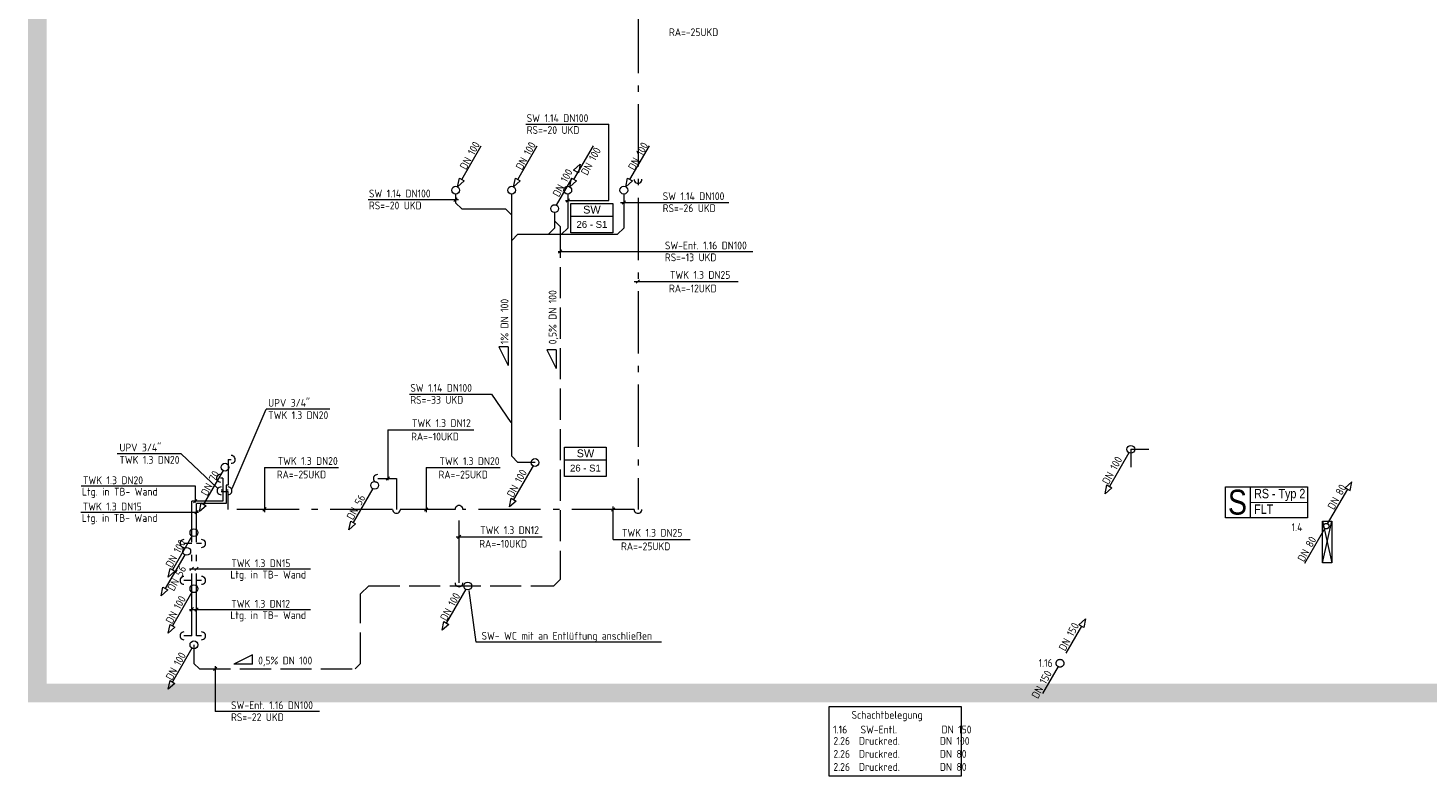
# Model space of a CAD drawing. Header units: metres. Extents: x -5 to 278, y -19 to 180.
# Tile 10 of 59: x -4 to 18, y 61 to 73. Entities that reach past the tile are written whole.
import ezdxf
from ezdxf.enums import TextEntityAlignment as Align

# ---------------------------------------------------------------- set-up
doc = ezdxf.new("R2010")
doc.units = ezdxf.units.M
doc.header["$LTSCALE"] = 0.1
doc.linetypes.add('_PGMM_Ge_Ku', pattern=[6.5, 5, -1.5])
doc.linetypes.add('_PGMM_Ge_Pkt', pattern=[14, 10, -2, 0, -2])
doc.layers.get('0').update_dxf_attribs({"linetype": 'CONTINUOUS', "lineweight": 20})
for name, color, linetype, lineweight in [('A_TWW Bereiter_4', 34, 'CONTINUOUS', 20), ('S_Fallstrangentlüftung', 24, '_PGMM_Ge_Ku', 20), ('S_Fallstrangentlüftung TXT', 24, 'CONTINUOUS', 20), ('S_Feuerlöschleitung trocken', 90, '_PGMM_FLT', 20), ('S_Feuerlöschleitung trocken TXT', 52, 'CONTINUOUS', 20), ('S_Kaltwasser', 90, '_PGMM_Ge_Pkt', 20), ('S_Schmutzwasser', 34, 'CONTINUOUS', 20), ('S_Schmutzwasser TXT', 34, 'CONTINUOUS', 20), ('S_Stempel Schott', 125, 'CONTINUOUS', 20), ('S_TXT Strang SW', 30, 'CONTINUOUS', 20), ('S_TXT_W+K+Z', 125, 'CONTINUOUS', 20)]:
    doc.layers.add(name, color=color, linetype=linetype, lineweight=lineweight)
doc.styles.add('ACS_ISOCT', font='ISOCT')
doc.styles.add('Arial', font='arial.ttf')
doc.styles.add('ARIAL_NARROW', font='ARIALN.TTF')
doc.styles.get("Standard").update_dxf_attribs({"font": 'isocp.shx', "height": 0.001})
doc.styles.add('TGA_E2-02$0$STANDARD', font='isocp3.shx')
doc.linetypes.add('_PGMM_FLT', pattern='A,8,0,["FLT",ACS_ISOCT,S=1,R=0,X=0,Y=-0.5],-3.2', length=11.2)

# ---------------------------------------------------------------- blocks, each defined once
blk = doc.blocks.new('Feuerlöschschrank')
at = {"color": 0, "linetype": 'ByBlock'}
blk.add_lwpolyline([(0.15, 0), (0, 0), (0, 0.67), (0.15, 0.67)], close=True, dxfattribs=at)
for points in [[(0, 0), (0.15, 0.67)], [(0, 0.67), (0.15, 0)]]:
    blk.add_lwpolyline(points, dxfattribs=at)
blk = doc.blocks.new('*U26')
at = {"color": 0, "linetype": 'ByBlock'}
blk.add_wipeout([(0, 0), (0.671, 0), (0.671, -0.473), (0, -0.473)], dxfattribs=at)
blk.add_lwpolyline([(0, 0), (0.671, 0), (0.671, -0.473), (0, -0.473)], close=True, dxfattribs=at)
blk.add_lwpolyline([(0, -0.203), (0.671, -0.203)], dxfattribs=at)
blk.add_lwpolyline([(0, -0.203), (0.671, -0.203)], dxfattribs=at)
at = {"color": 0, "linetype": 'ByBlock', "insert": (0.336, -0.102), "char_height": 0.125, "width": 0.20598, "attachment_point": 5, "style": 'ACS_ISOCT'}
blk.add_mtext('{\\fArial|b0|i0|c0|p34;SW}', dxfattribs=at)
at = {"color": 0, "linetype": 'ByBlock', "style": 'Arial'}
blk.add_attdef('STRANG_NR.', text='', height=0.11, dxfattribs=at).set_placement((0.336, -0.338), align=Align.MIDDLE_CENTER)

msp = doc.modelspace()

# ---------------------------------------------------------------- linework, layer by layer
at = {"layer": 'A_TWW Bereiter_4', "const_width": 0.3}
msp.add_lwpolyline([(94.14, 121.061), (-4.238, 121.061), (-4.238, 62.226), (94.14, 62.226)], close=True, dxfattribs=at)
at = {"layer": 'S_Fallstrangentlüftung'}
for p, q in [((4.097, 70.054), (4.409, 70.595)), ((4.37, 70.618), (4.477, 70.712)), ((4.448, 70.573), (4.37, 70.618)), ((4.477, 70.712), (4.448, 70.573)), ((4.065, 69.938), (4.065, 69.688)), ((3.965, 69.588), (4.065, 69.688)), ((4.065, 69.801), (4.155, 69.711)), ((4.155, 69.711), (4.155, 64.05)), ((4.155, 64.05), (4.052, 63.947)), ((0.95, 63.817), (1.08, 63.947)), ((0.95, 62.7), (0.95, 63.817)), ((1.08, 63.947), (4.052, 63.947)), ((12.48, 63.323), (12.586, 63.418)), ((12.586, 63.418), (12.558, 63.278)), ((12.519, 63.301), (12.206, 62.76)), ((12.558, 63.278), (12.48, 63.323)), ((-1.725, 63), (-1.725, 62.701)), ((-1.637, 62.614), (-1.725, 62.701)), ((0.864, 62.614), (0.95, 62.7)), ((-1.637, 62.614), (0.864, 62.614)), ((12.144, 62.651), (11.831, 62.11))]:
    msp.add_line(p, q, dxfattribs=at)
msp.add_circle((12.175, 62.705), 0.0625, dxfattribs=at)
at = {"layer": 'S_Fallstrangentlüftung', "linetype": 'Continuous'}
msp.add_ellipse((4.065, 70), major_axis=(0, 0.0625), ratio=1, start_param=-1.570796, end_param=4.712389, dxfattribs=at)
at = {"layer": 'S_Fallstrangentlüftung TXT'}
for p, q in [((4.12, 69.311), (7.244, 69.311)), ((4.128, 69.284), (4.182, 69.339)), ((4.09, 67.734), (3.94, 67.734)), ((3.94, 67.734), (4.09, 67.434)), ((4.09, 67.734), (4.09, 67.434)), ((2.804, 63.044), (2.693, 63.87)), ((5.782, 63.044), (2.804, 63.044)), ((-0.783, 62.84), (-1.083, 62.69)), ((-0.783, 62.69), (-0.783, 62.84)), ((-1.413, 62.587), (-1.359, 62.641)), ((-1.386, 62.657), (-1.386, 61.933)), ((-0.783, 62.69), (-1.083, 62.69)), ((0.292, 61.933), (-1.386, 61.933))]:
    msp.add_line(p, q, dxfattribs=at)
at = {"layer": 'S_Feuerlöschleitung trocken', "linetype": 'Continuous', "ltscale": 2}
for p, q in [((16.861, 65.616), (16.754, 65.521)), ((16.832, 65.476), (16.861, 65.616)), ((16.754, 65.521), (16.832, 65.476))]:
    msp.add_line(p, q, dxfattribs=at)
at = {"layer": 'S_Feuerlöschleitung trocken', "linetype": '_PGMM_FLT', "ltscale": 2}
for p, q in [((16.471, 64.942), (16.793, 65.499)), ((16.106, 64.308), (16.427, 64.865))]:
    msp.add_line(p, q, dxfattribs=at)
at = {"layer": 'S_Feuerlöschleitung trocken', "linetype": 'Continuous'}
msp.add_ellipse((16.449, 64.904), major_axis=(0, 0.0445), ratio=1, start_param=-1.570796, end_param=4.712389, dxfattribs=at)
at = {"layer": 'S_Kaltwasser'}
for p, q in [((5.403, 74.675), (5.403, 65.173)), ((-1.177, 65.975), (-1.177, 65.562)), ((-1.177, 65.975), (-1.125, 65.975)), ((-1.262, 65.674), (-1.297, 65.674)), ((-1.262, 65.674), (-1.262, 65.307)), ((1.225, 65.671), (1.526, 65.671)), ((1.526, 65.671), (1.526, 65.173)), ((-1.29, 65.485), (-1.262, 65.485)), ((-1.29, 65.461), (-1.177, 65.461)), ((-1.177, 65.562), (-1.209, 65.562)), ((-1.209, 65.562), (-1.209, 65.267)), ((-1.209, 65.485), (-1.177, 65.485)), ((-1.177, 65.173), (-1.177, 65.461)), ((-1.76, 63.145), (-1.76, 65.307)), ((-1.262, 65.307), (-1.76, 65.307)), ((-1.209, 65.267), (-1.682, 65.267)), ((-1.682, 63.145), (-1.682, 65.267)), ((1.464, 65.173), (-1.177, 65.173)), ((2.468, 65.173), (1.588, 65.174)), ((2.53, 63.994), (2.53, 65.173)), ((5.34, 65.173), (2.593, 65.173)), ((-1.76, 64.627), (-1.885, 64.627)), ((-1.601, 64.627), (-1.682, 64.627)), ((-1.76, 64.034), (-1.885, 64.034)), ((-1.601, 64.034), (-1.682, 64.034)), ((-1.76, 63.145), (-1.885, 63.145)), ((-1.601, 63.145), (-1.682, 63.145))]:
    msp.add_line(p, q, dxfattribs=at)
at = {"layer": 'S_Kaltwasser', "linetype": 'Continuous'}
for centre, major_axis in [((5.403, 70.469), (0, -0.0625)), ((-1.125, 65.975), (0.0625, 0)), ((-1.3, 65.674), (-0.0625, 0)), ((1.219, 65.67), (-0.0625, 0)), ((-1.29, 65.471), (-0.0625, 0)), ((-1.177, 65.471), (0.0625, 0)), ((1.526, 65.173), (0, -0.0625)), ((2.53, 65.173), (0, 0.0625)), ((5.403, 65.173), (0, -0.0625)), ((-1.885, 64.627), (-0.0625, 0)), ((-1.601, 64.627), (0.0625, 0)), ((-1.885, 64.034), (-0.0625, 0)), ((-1.601, 64.034), (0.0625, 0)), ((2.53, 63.994), (0, -0.0625)), ((-1.885, 63.145), (-0.0625, 0)), ((-1.601, 63.145), (0.0625, 0))]:
    msp.add_ellipse(centre, major_axis=major_axis, ratio=1, start_param=4.708766, end_param=7.866194, dxfattribs=at)
at = {"layer": 'S_Schmutzwasser'}
for p, q in [((2.574, 70.466), (2.886, 71.007)), ((3.474, 70.466), (3.786, 71.007)), ((4.374, 70.466), (4.686, 71.007)), ((5.274, 70.466), (5.586, 71.007)), ((2.506, 70.349), (2.535, 70.489)), ((2.613, 70.444), (2.506, 70.349)), ((2.535, 70.489), (2.613, 70.444)), ((3.406, 70.349), (3.435, 70.489)), ((3.513, 70.444), (3.406, 70.349)), ((3.435, 70.489), (3.513, 70.444)), ((4.306, 70.349), (4.335, 70.489)), ((4.413, 70.444), (4.306, 70.349)), ((4.335, 70.489), (4.413, 70.444)), ((5.206, 70.349), (5.235, 70.489)), ((5.313, 70.444), (5.206, 70.349)), ((5.235, 70.489), (5.313, 70.444)), ((2.475, 70.232), (2.475, 70.095)), ((3.375, 66.025), (3.375, 70.232)), ((4.275, 70.232), (4.275, 69.688)), ((5.175, 70.232), (5.175, 69.688)), ((2.475, 70.095), (2.575, 69.995)), ((2.575, 69.995), (3.275, 69.995)), ((3.275, 69.995), (3.375, 69.895)), ((4.175, 69.588), (4.275, 69.688)), ((5.075, 69.588), (5.175, 69.688)), ((3.475, 69.588), (3.375, 69.488)), ((3.475, 69.588), (5.075, 69.588)), ((13.281, 66.083), (12.969, 65.542)), ((13.312, 66.138), (13.312, 65.85)), ((13.312, 66.138), (13.6, 66.138)), ((3.475, 65.925), (3.375, 66.025)), ((3.719, 65.871), (3.406, 65.33)), ((3.75, 65.925), (3.475, 65.925)), ((-1.256, 65.796), (-1.569, 65.255)), ((1.144, 65.506), (0.831, 64.965)), ((12.901, 65.425), (12.93, 65.565)), ((13.008, 65.52), (12.901, 65.425)), ((12.93, 65.565), (13.008, 65.52)), ((-1.636, 65.138), (-1.608, 65.277)), ((-1.53, 65.232), (-1.636, 65.138)), ((-1.608, 65.277), (-1.53, 65.232)), ((3.339, 65.213), (3.367, 65.352)), ((3.445, 65.307), (3.339, 65.213)), ((3.367, 65.352), (3.445, 65.307)), ((0.764, 64.848), (0.792, 64.987)), ((0.87, 64.942), (0.764, 64.848)), ((0.792, 64.987), (0.87, 64.942)), ((-1.756, 64.746), (-2.069, 64.205)), ((-1.871, 64.446), (-2.184, 63.905)), ((-2.136, 64.088), (-2.108, 64.227)), ((-2.03, 64.182), (-2.136, 64.088)), ((-2.108, 64.227), (-2.03, 64.182)), ((-2.251, 63.788), (-2.223, 63.927)), ((-2.145, 63.882), (-2.251, 63.788)), ((-2.223, 63.927), (-2.145, 63.882)), ((-1.756, 63.846), (-2.069, 63.305)), ((2.639, 63.891), (2.326, 63.35)), ((2.259, 63.233), (2.287, 63.372)), ((2.287, 63.372), (2.365, 63.327)), ((-2.136, 63.188), (-2.108, 63.327)), ((-2.03, 63.282), (-2.136, 63.188)), ((-2.108, 63.327), (-2.03, 63.282)), ((2.365, 63.327), (2.259, 63.233)), ((-1.756, 62.946), (-2.069, 62.405)), ((-2.136, 62.288), (-2.108, 62.427)), ((-2.03, 62.382), (-2.136, 62.288)), ((-2.108, 62.427), (-2.03, 62.382))]:
    msp.add_line(p, q, dxfattribs=at)
at = {"layer": 'S_Schmutzwasser', "linetype": 'Continuous'}
for centre in [(2.475, 70.295), (3.375, 70.295), (4.275, 70.295), (5.175, 70.295), (13.312, 66.138), (-1.225, 65.85), (3.75, 65.925), (1.175, 65.56), (-1.725, 64.8), (-1.84, 64.5), (-1.725, 63.9), (2.67, 63.945), (-1.725, 63)]:
    msp.add_ellipse(centre, major_axis=(0, 0.0625), ratio=1, start_param=-1.570796, end_param=4.712389, dxfattribs=at)
at = {"layer": 'S_Schmutzwasser TXT'}
for p, q in [((3.602, 71.354), (4.935, 71.354)), ((4.935, 70.131), (4.935, 71.354)), ((1.07, 70.144), (2.522, 70.144)), ((2.448, 70.116), (2.502, 70.171)), ((4.24, 70.131), (4.935, 70.131)), ((4.248, 70.104), (4.302, 70.158)), ((5.148, 70.073), (5.202, 70.127)), ((5.124, 70.1), (6.86, 70.1)), ((3.319, 67.78), (3.169, 67.78)), ((3.169, 67.78), (3.319, 67.48)), ((3.319, 67.78), (3.319, 67.48)), ((1.734, 67.024), (3.05, 67.024)), ((3.05, 67.024), (3.364, 66.567))]:
    msp.add_line(p, q, dxfattribs=at)
at = {"layer": 'S_Stempel Schott'}
for p, q in [((15.23, 65.536), (15.23, 65.036)), ((15.23, 65.286), (16.15, 65.287))]:
    msp.add_line(p, q, dxfattribs=at)
msp.add_lwpolyline([(14.83, 65.536), (16.15, 65.537), (16.15, 65.037), (14.83, 65.036)], close=True, dxfattribs=at)
at = {"layer": 'S_TXT_W+K+Z'}
for p, q in [((5.343, 68.829), (7.008, 68.829)), ((5.375, 68.803), (5.429, 68.857)), ((-1.109, 65.507), (-0.568, 66.784)), ((0.459, 66.784), (-0.568, 66.784)), ((1.387, 66.452), (2.768, 66.452)), ((1.387, 66.452), (1.387, 65.642)), ((-1.928, 66.066), (-2.956, 66.066)), ((-1.928, 66.066), (-1.349, 65.513)), ((-0.593, 65.844), (0.596, 65.844)), ((-0.593, 65.844), (-0.593, 65.131)), ((2.003, 65.843), (3.192, 65.843)), ((2.003, 65.843), (2.003, 65.129)), ((1.36, 65.644), (1.414, 65.698)), ((-3.535, 65.549), (-1.704, 65.549)), ((-1.704, 65.549), (-1.704, 65.283)), ((-1.731, 65.28), (-1.677, 65.334)), ((-0.62, 65.147), (-0.566, 65.202)), ((1.976, 65.146), (2.03, 65.2)), ((4.978, 65.146), (5.032, 65.2)), ((5.005, 64.692), (5.005, 65.219)), ((-3.539, 65.127), (-1.65, 65.127)), ((-1.709, 65.1), (-1.655, 65.154)), ((2.482, 64.734), (3.863, 64.734)), ((2.503, 64.707), (2.557, 64.761)), ((5.005, 64.692), (6.238, 64.692)), ((-1.796, 64.218), (0.145, 64.218)), ((-1.788, 64.192), (-1.733, 64.246)), ((-1.71, 64.192), (-1.656, 64.246)), ((-1.788, 63.543), (-1.734, 63.597)), ((-1.71, 63.542), (-1.656, 63.596)), ((-1.797, 63.568), (0.144, 63.568))]:
    msp.add_line(p, q, dxfattribs=at)
msp.add_lwpolyline([(8.467, 60.896), (10.595, 60.896), (10.595, 62.004), (8.467, 62.004)], close=True, dxfattribs=at)

# ---------------------------------------------------------------- block references
at = {"layer": 'S_Feuerlöschleitung trocken', "linetype": 'Continuous'}
msp.add_blockref('Feuerlöschschrank', (16.39, 64.316), dxfattribs=at)

# ---------------------------------------------------------------- texts
at = {"layer": 'S_Fallstrangentlüftung TXT'}
msp.add_text('DN 100', height=0.125, rotation=61.3658, dxfattribs=at).set_placement((4.134, 70.175))
for s, p in [('SW-Ent. 1.16 DN100', (5.834, 69.346)), ('RS=-13 UKD', (5.834, 69.155)), ('SW- WC mit an Entlüftung anschließen', (2.891, 63.083))]:
    msp.add_text(s, height=0.125, dxfattribs=at).set_placement(p)
at = {"layer": 'S_Fallstrangentlüftung TXT', "lineweight": 30}
for s, rotation, p in [('0,5%%% DN 100', 90, (4.095, 67.822)), ('DN 150', 61.3658, (12.258, 62.89)), ('DN 150', 61.3658, (11.821, 62.125))]:
    msp.add_text(s, height=0.125, rotation=rotation, dxfattribs=at).set_placement(p)
for s, p in [('0,5%%% DN 100', (-0.694, 62.685)), ('SW-Ent. 1.16 DN100', (-1.129, 61.968)), ('RS=-22 UKD', (-1.129, 61.777))]:
    msp.add_text(s, height=0.125, dxfattribs=at).set_placement(p)
at = {"layer": 'S_Fallstrangentlüftung TXT', "lineweight": 30, "style": 'TGA_E2-02$0$STANDARD'}
msp.add_text('1.16', height=0.125, dxfattribs=at).set_placement((12.059, 62.646), align=Align.RIGHT)
at = {"layer": 'S_Feuerlöschleitung trocken TXT', "lineweight": 30}
for p in [(16.572, 65.157), (16.091, 64.321)]:
    msp.add_text('DN 80', height=0.125, rotation=61.3658, dxfattribs=at).set_placement(p)
at = {"layer": 'S_Feuerlöschleitung trocken TXT', "lineweight": 30, "style": 'TGA_E2-02$0$STANDARD'}
msp.add_text('1.4', height=0.125, dxfattribs=at).set_placement((15.893, 64.825))
at = {"layer": 'S_Schmutzwasser TXT'}
for s, p in [('SW 1.14 DN100', (3.616, 71.389)), ('RS=-20 UKD', (3.616, 71.198)), ('SW 1.14 DN100', (1.084, 70.179)), ('RS=-20 UKD', (1.084, 69.987)), ('SW 1.14 DN100', (5.799, 70.136)), ('RS=-26 UKD', (5.799, 69.944)), ('SW 1.14 DN100', (1.748, 67.06)), ('RS=-33 UKD', (1.748, 66.868))]:
    msp.add_text(s, height=0.125, dxfattribs=at).set_placement(p)
for s, rotation, p in [('DN 100', 61.3658, (2.644, 70.613)), ('DN 100', 61.3658, (3.542, 70.608)), ('DN 100', 61.3658, (4.587, 70.522)), ('DN 100', 61.3658, (5.345, 70.603)), ('1%%% DN 100', 90, (3.323, 67.824)), ('DN 100', 61.3658, (12.954, 65.561)), ('DN 100', 61.3658, (3.399, 65.354)), ('DN 70', 61.3658, (-1.51, 65.379)), ('DN 56', 61.3658, (0.828, 64.993)), ('DN 100', 61.3658, (-2.078, 64.226)), ('DN 56', 61.3658, (-2.047, 63.852)), ('DN 100', 61.3658, (-2.075, 63.325)), ('DN 100', 61.3658, (2.329, 63.373)), ('DN 100', 61.3658, (-2.075, 62.42))]:
    msp.add_text(s, height=0.125, rotation=rotation, dxfattribs=at).set_placement(p)
at = {"layer": 'S_Stempel Schott', "style": 'ARIAL_NARROW'}
for s, height, p in [('S', 0.4, (14.871, 65.09)), ('RS - Typ 2', 0.15, (15.292, 65.352)), ('FLT', 0.15, (15.292, 65.102))]:
    msp.add_text(s, height=height, dxfattribs=at).set_placement(p)
at = {"layer": 'S_TXT_W+K+Z'}
for s, p in [('RA=-25UKD', (5.9, 72.767)), ('RA=-12UKD', (5.9, 68.656)), ('RA=-10UKD', (1.761, 66.279)), ('RA=-25UKD', (-0.395, 65.67)), ('RA=-25UKD', (2.201, 65.669)), ('Ltg. in TB- Wand', (-3.521, 65.395)), ('Ltg. in TB- Wand', (-3.525, 64.973)), ('RA=-10UKD', (2.855, 64.56)), ('RA=-25UKD', (5.13, 64.518)), ('Ltg. in TB- Wand', (-1.14, 64.064)), ('Ltg. in TB- Wand', (-1.14, 63.414)), ('Schachtbelegung', (8.83, 61.813)), ('1.16   SW-Entl.          DN 150', (8.534, 61.578)), ('2.26  Druckred.         DN 100', (8.538, 61.396)), ('2.26  Druckred.         DN 80', (8.538, 61.187)), ('2.26  Druckred.         DN 80', (8.538, 60.978))]:
    msp.add_text(s, height=0.125, dxfattribs=at).set_placement(p)
at = {"layer": 'S_TXT_W+K+Z', "char_height": 0.125, "width": 13.51068, "attachment_point": 1}
for s, insert in [('\\PTWK 1.3 DN25', (5.915, 69.206)), ('\\PTWK 1.3 DN20', (-0.533, 66.956)), ('\\PTWK 1.3 DN12', (1.775, 66.829)), ('\\PTWK 1.3 DN20', (-2.921, 66.239)), ('\\PTWK 1.3 DN20', (-0.381, 66.221)), ('\\PTWK 1.3 DN20', (2.216, 66.219)), ('\\PTWK 1.3 DN20', (-3.506, 65.911)), ('\\PTWK 1.3 DN15', (-3.51, 65.489)), ('\\PTWK 1.3 DN12', (2.87, 65.111)), ('\\PTWK 1.3 DN25', (5.145, 65.069)), ('\\PTWK 1.3 DN15', (-1.125, 64.58)), ('\\PTWK 1.3 DN12', (-1.126, 63.93))]:
    msp.add_mtext(s, dxfattribs=dict(at, insert=insert))
at = {"layer": 'S_TXT_W+K+Z', "char_height": 0.125, "width": 1.01387, "attachment_point": 1, "style": 'ACS_ISOCT'}
for insert in [(-0.533, 66.945), (-2.921, 66.228)]:
    msp.add_mtext('UPV 3/4"', dxfattribs=dict(at, insert=insert))

# ---------------------------------------------------------------- next in the draw order: block references
at = {"layer": 'S_TXT Strang SW', "lineweight": -3}
for p in [(4.327, 70.084), (4.223, 66.174)]:
    msp.add_blockref('*U26', p, dxfattribs=at).add_auto_attribs({'STRANG_NR.': '26 - S1'})

doc.saveas('drawing.dxf')
